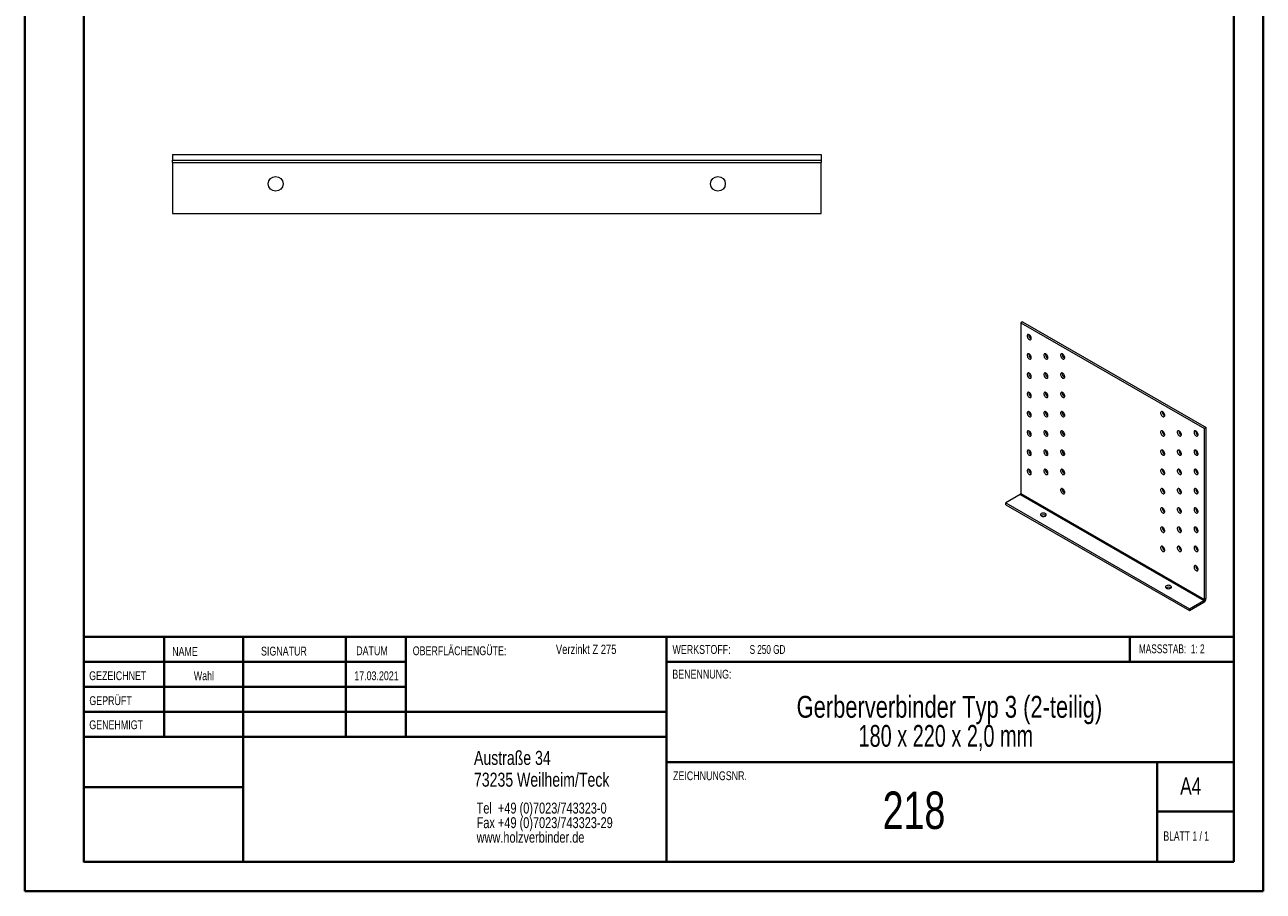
# Model space of a CAD drawing. Header units: millimetres. Extents: x 0 to 210, y 0 to 297.
# Tile 1 of 2: x 0 to 210, y 0 to 147. Entities that reach past the tile are written whole.
import ezdxf

# ---------------------------------------------------------------- set-up
doc = ezdxf.new("R2010")
doc.units = ezdxf.units.MM
doc.styles.add('SLDTEXTSTYLE0', font='TXT', dxfattribs={"width": 0.75})
doc.styles.add('SLDTEXTSTYLE1', font='TXT', dxfattribs={"width": 0.681818})
doc.styles.add('SLDTEXTSTYLE2', font='TXT', dxfattribs={"width": 0.7})
doc.styles.add('SLDTEXTSTYLE3', font='TXT', dxfattribs={"width": 0.6875})
doc.styles.add('SLDTEXTSTYLE4', font='TXT', dxfattribs={"width": 0.680556})

# ---------------------------------------------------------------- blocks, each defined once
blk = doc.blocks.new('SW_NOTE_0')
at = {"color": 0, "linetype": 'Continuous', "lineweight": 0, "char_height": 1.8521, "attachment_point": 1, "style": 'SLDTEXTSTYLE0'}
for s, insert in [('Tel  +49 (0)7023/743323-0', (0, 2.39)), ('Fax +49 (0)7023/743323-29', (0, -0.08)), ('www.holzverbinder.de', (0, -2.55))]:
    blk.add_mtext(s, dxfattribs=dict(at, insert=insert))
blk = doc.blocks.new('SW_NOTE_1')
at = {"color": 0, "linetype": 'Continuous', "lineweight": 0, "char_height": 3.7042, "attachment_point": 2}
for s, insert, style in [('Gerberverbinder Typ 3 (2-teilig)', (36.75, 4.77), 'SLDTEXTSTYLE0'), ('180 x 220 x 2,0 mm', (36.14, -0.16), 'SLDTEXTSTYLE4')]:
    blk.add_mtext(s, dxfattribs=dict(at, insert=insert, style=style))

msp = doc.modelspace()

# ---------------------------------------------------------------- linework, layer by layer
at = {"color": 7, "linetype": 'Continuous', "lineweight": 40}
for p, q in [((0.08, 0.21), (0.08, 297.21)), ((210.08, 0.21), (210.08, 297.21)), ((10.08, 5.21), (10.08, 292.21)), ((205.08, 5.21), (205.08, 292.21)), ((10.11, 60.37), (10.11, 5.12)), ((205.08, 43.37), (10.11, 43.37)), ((23.71, 43.37), (23.71, 26.37)), ((37.1, 43.37), (37.1, 5.12)), ((54.51, 43.37), (54.51, 26.37)), ((64.71, 26.37), (64.71, 43.37)), ((108.91, 43.37), (108.91, 5.12)), ((187.47, 39.12), (187.47, 43.37)), ((64.71, 39.1), (10.11, 39.1)), ((205.08, 39.12), (108.91, 39.12)), ((64.71, 34.87), (10.11, 34.87)), ((108.91, 30.62), (10.11, 30.62)), ((108.91, 26.37), (10.11, 26.37)), ((108.91, 22.12), (205.08, 22.12)), ((192.08, 5.21), (192.08, 22.21)), ((37.1, 17.87), (10.11, 17.87)), ((10.11, 13.71), (10.08, 13.71)), ((205.08, 13.71), (192.08, 13.71)), ((10.11, 9.46), (10.08, 9.46)), ((10.08, 5.21), (205.08, 5.21)), ((205.08, 5.21), (180.99, 5.21)), ((0.08, 0.21), (210.08, 0.21))]:
    msp.add_line(p, q, dxfattribs=at)
at = {"color": 7, "linetype": 'Continuous', "lineweight": 15}
for p, q in [((25.12, 125.16), (135.12, 125.16)), ((25.12, 125.16), (25.12, 124.16)), ((25.12, 124.16), (135.12, 124.16)), ((25.12, 123.79), (25.12, 124.16)), ((135.12, 125.16), (135.12, 124.16)), ((135.12, 124.16), (135.12, 123.79)), ((25.12, 123.79), (135.12, 123.79)), ((25.12, 123.79), (25.12, 115.16)), ((135.12, 115.16), (135.12, 123.79)), ((25.12, 115.16), (135.12, 115.16)), ((169.27, 96.79), (168.99, 96.62)), ((168.99, 96.62), (168.99, 67.68)), ((168.99, 96.62), (200.1, 78.66)), ((169.27, 96.79), (200.38, 78.83)), ((170.68, 93.93), (170.75, 93.9)), ((170.68, 90.66), (170.75, 90.63)), ((173.51, 90.66), (173.58, 90.63)), ((176.34, 90.66), (176.41, 90.63)), ((170.68, 87.4), (170.75, 87.37)), ((173.51, 87.4), (173.58, 87.37)), ((176.34, 87.4), (176.41, 87.37)), ((170.68, 84.13), (170.75, 84.1)), ((173.51, 84.13), (173.58, 84.1)), ((176.34, 84.13), (176.41, 84.1)), ((170.68, 80.86), (170.75, 80.83)), ((173.51, 80.87), (173.58, 80.83)), ((176.34, 80.87), (176.41, 80.84)), ((193.31, 80.87), (193.38, 80.84)), ((200.38, 78.83), (200.1, 78.66)), ((200.1, 49.71), (200.1, 78.66)), ((200.38, 49.88), (200.38, 78.83)), ((170.68, 77.6), (170.75, 77.57)), ((173.51, 77.6), (173.58, 77.57)), ((176.34, 77.6), (176.41, 77.57)), ((193.31, 77.6), (193.38, 77.57)), ((196.14, 77.6), (196.2, 77.57)), ((198.97, 77.6), (199.03, 77.57)), ((170.68, 74.33), (170.75, 74.3)), ((173.51, 74.33), (173.58, 74.3)), ((176.34, 74.33), (176.41, 74.3)), ((193.31, 74.33), (193.38, 74.3)), ((196.14, 74.34), (196.2, 74.3)), ((198.97, 74.34), (199.03, 74.3)), ((170.68, 71.07), (170.75, 71.04)), ((173.51, 71.07), (173.58, 71.04)), ((176.34, 71.07), (176.41, 71.04)), ((193.31, 71.07), (193.38, 71.04)), ((196.14, 71.07), (196.2, 71.04)), ((198.97, 71.07), (199.03, 71.04)), ((168.88, 67.49), (166.44, 66.09)), ((168.88, 67.49), (200, 49.53)), ((168.99, 67.68), (200.1, 49.71)), ((176.34, 67.8), (176.41, 67.77)), ((193.31, 67.8), (193.38, 67.77)), ((196.14, 67.8), (196.2, 67.77)), ((198.97, 67.8), (199.03, 67.77)), ((166.44, 65.76), (166.44, 66.09)), ((166.44, 66.09), (197.55, 48.12)), ((166.44, 65.76), (197.55, 47.8)), ((193.31, 64.54), (193.38, 64.51)), ((196.14, 64.54), (196.2, 64.51)), ((198.97, 64.54), (199.03, 64.51)), ((193.31, 61.27), (193.38, 61.24)), ((196.14, 61.27), (196.2, 61.24)), ((198.97, 61.27), (199.03, 61.24)), ((193.31, 58), (193.38, 57.97)), ((196.14, 58), (196.2, 57.97)), ((198.97, 58), (199.03, 57.97)), ((198.97, 54.74), (199.03, 54.71)), ((197.55, 48.12), (200, 49.53)), ((197.55, 47.8), (200, 49.21)), ((200, 49.21), (200, 49.53)), ((200.38, 49.88), (200.1, 49.71)), ((197.55, 47.8), (197.55, 48.12))]:
    msp.add_line(p, q, dxfattribs=at)
at = {"color": 7, "linetype": 'Continuous', "lineweight": 0}
for p, q in [((64.71, 39.12), (10.11, 39.12)), ((23.71, 5.21), (23.71, 5.12)), ((54.51, 5.21), (54.51, 5.12))]:
    msp.add_line(p, q, dxfattribs=at)
at = {"color": 7, "linetype": 'Continuous', "lineweight": 15, "flags": 128}
for points in [[(170.4, 93.77), (170.5, 93.73), (170.59, 93.72), (170.67, 93.75), (170.72, 93.82), (170.75, 93.91), (170.75, 94.03), (170.72, 94.16), (170.67, 94.29), (170.59, 94.41), (170.5, 94.51), (170.4, 94.58), (170.3, 94.62), (170.21, 94.63), (170.13, 94.6), (170.08, 94.53), (170.05, 94.43), (170.05, 94.32), (170.08, 94.19), (170.13, 94.06), (170.21, 93.94), (170.3, 93.84), (170.4, 93.77)], [(170.4, 90.5), (170.5, 90.46), (170.59, 90.45), (170.67, 90.49), (170.72, 90.55), (170.75, 90.65), (170.75, 90.76), (170.72, 90.89), (170.67, 91.02), (170.59, 91.14), (170.5, 91.24), (170.4, 91.32), (170.3, 91.36), (170.21, 91.36), (170.13, 91.33), (170.08, 91.26), (170.05, 91.17), (170.05, 91.05), (170.08, 90.92), (170.13, 90.8), (170.21, 90.68), (170.3, 90.57), (170.4, 90.5)], [(173.23, 90.5), (173.33, 90.46), (173.42, 90.45), (173.5, 90.49), (173.55, 90.55), (173.58, 90.65), (173.58, 90.76), (173.55, 90.89), (173.5, 91.02), (173.42, 91.14), (173.33, 91.24), (173.23, 91.32), (173.13, 91.36), (173.04, 91.36), (172.96, 91.33), (172.91, 91.26), (172.88, 91.17), (172.88, 91.05), (172.91, 90.92), (172.96, 90.8), (173.04, 90.68), (173.13, 90.57), (173.23, 90.5)], [(176.06, 90.5), (176.16, 90.46), (176.25, 90.46), (176.33, 90.49), (176.38, 90.55), (176.41, 90.65), (176.41, 90.77), (176.38, 90.89), (176.33, 91.02), (176.25, 91.14), (176.16, 91.24), (176.06, 91.32), (175.96, 91.36), (175.87, 91.36), (175.79, 91.33), (175.74, 91.26), (175.71, 91.17), (175.71, 91.05), (175.74, 90.93), (175.79, 90.8), (175.87, 90.68), (175.96, 90.57), (176.06, 90.5)], [(170.4, 87.23), (170.5, 87.19), (170.59, 87.19), (170.67, 87.22), (170.72, 87.29), (170.75, 87.38), (170.75, 87.5), (170.72, 87.63), (170.67, 87.76), (170.59, 87.88), (170.5, 87.98), (170.4, 88.05), (170.3, 88.09), (170.21, 88.1), (170.13, 88.06), (170.08, 88), (170.05, 87.9), (170.05, 87.79), (170.08, 87.66), (170.13, 87.53), (170.21, 87.41), (170.3, 87.31), (170.4, 87.23)], [(173.23, 87.23), (173.33, 87.19), (173.42, 87.19), (173.5, 87.22), (173.55, 87.29), (173.58, 87.38), (173.58, 87.5), (173.55, 87.63), (173.5, 87.76), (173.42, 87.88), (173.33, 87.98), (173.23, 88.05), (173.13, 88.09), (173.04, 88.1), (172.96, 88.06), (172.91, 88), (172.88, 87.9), (172.88, 87.79), (172.91, 87.66), (172.96, 87.53), (173.04, 87.41), (173.13, 87.31), (173.23, 87.23)], [(176.06, 87.23), (176.16, 87.19), (176.25, 87.19), (176.33, 87.22), (176.38, 87.29), (176.41, 87.38), (176.41, 87.5), (176.38, 87.63), (176.33, 87.76), (176.25, 87.88), (176.16, 87.98), (176.06, 88.05), (175.96, 88.09), (175.87, 88.1), (175.79, 88.06), (175.74, 88), (175.71, 87.9), (175.71, 87.79), (175.74, 87.66), (175.79, 87.53), (175.87, 87.41), (175.96, 87.31), (176.06, 87.23)], [(170.4, 83.97), (170.5, 83.93), (170.59, 83.92), (170.67, 83.95), (170.72, 84.02), (170.75, 84.12), (170.75, 84.23), (170.72, 84.36), (170.67, 84.49), (170.59, 84.61), (170.5, 84.71), (170.4, 84.78), (170.3, 84.83), (170.21, 84.83), (170.13, 84.8), (170.08, 84.73), (170.05, 84.64), (170.05, 84.52), (170.08, 84.39), (170.13, 84.26), (170.21, 84.14), (170.3, 84.04), (170.4, 83.97)], [(173.23, 83.97), (173.33, 83.93), (173.42, 83.92), (173.5, 83.95), (173.55, 84.02), (173.58, 84.12), (173.58, 84.23), (173.55, 84.36), (173.5, 84.49), (173.42, 84.61), (173.33, 84.71), (173.23, 84.78), (173.13, 84.83), (173.04, 84.83), (172.96, 84.8), (172.91, 84.73), (172.88, 84.64), (172.88, 84.52), (172.91, 84.39), (172.96, 84.26), (173.04, 84.14), (173.13, 84.04), (173.23, 83.97)], [(176.06, 83.97), (176.16, 83.93), (176.25, 83.92), (176.33, 83.96), (176.38, 84.02), (176.41, 84.12), (176.41, 84.23), (176.38, 84.36), (176.33, 84.49), (176.25, 84.61), (176.16, 84.71), (176.06, 84.78), (175.96, 84.83), (175.87, 84.83), (175.79, 84.8), (175.74, 84.73), (175.71, 84.64), (175.71, 84.52), (175.74, 84.39), (175.79, 84.26), (175.87, 84.14), (175.96, 84.04), (176.06, 83.97)], [(170.4, 80.7), (170.5, 80.66), (170.59, 80.66), (170.67, 80.69), (170.72, 80.75), (170.75, 80.85), (170.75, 80.97), (170.72, 81.09), (170.67, 81.22), (170.59, 81.34), (170.5, 81.44), (170.4, 81.52), (170.3, 81.56), (170.21, 81.56), (170.13, 81.53), (170.08, 81.47), (170.05, 81.37), (170.05, 81.25), (170.08, 81.13), (170.13, 81), (170.21, 80.88), (170.3, 80.78), (170.4, 80.7)], [(173.23, 80.7), (173.33, 80.66), (173.42, 80.66), (173.5, 80.69), (173.55, 80.75), (173.58, 80.85), (173.58, 80.97), (173.55, 81.09), (173.5, 81.22), (173.42, 81.34), (173.33, 81.44), (173.23, 81.52), (173.13, 81.56), (173.04, 81.56), (172.96, 81.53), (172.91, 81.47), (172.88, 81.37), (172.88, 81.25), (172.91, 81.13), (172.96, 81), (173.04, 80.88), (173.13, 80.78), (173.23, 80.7)], [(176.06, 80.7), (176.16, 80.66), (176.25, 80.66), (176.33, 80.69), (176.38, 80.76), (176.41, 80.85), (176.41, 80.97), (176.38, 81.09), (176.33, 81.22), (176.25, 81.34), (176.16, 81.44), (176.06, 81.52), (175.96, 81.56), (175.87, 81.56), (175.79, 81.53), (175.74, 81.47), (175.71, 81.37), (175.71, 81.25), (175.74, 81.13), (175.79, 81), (175.87, 80.88), (175.96, 80.78), (176.06, 80.7)], [(193.03, 80.7), (193.13, 80.66), (193.22, 80.66), (193.3, 80.69), (193.35, 80.76), (193.38, 80.85), (193.38, 80.97), (193.35, 81.1), (193.3, 81.23), (193.22, 81.35), (193.13, 81.45), (193.03, 81.52), (192.93, 81.56), (192.84, 81.57), (192.76, 81.53), (192.71, 81.47), (192.68, 81.37), (192.68, 81.26), (192.71, 81.13), (192.76, 81), (192.84, 80.88), (192.93, 80.78), (193.03, 80.7)], [(170.4, 77.44), (170.5, 77.39), (170.59, 77.39), (170.67, 77.42), (170.72, 77.49), (170.75, 77.58), (170.75, 77.7), (170.72, 77.83), (170.67, 77.96), (170.59, 78.08), (170.5, 78.18), (170.4, 78.25), (170.3, 78.29), (170.21, 78.3), (170.13, 78.27), (170.08, 78.2), (170.05, 78.1), (170.05, 77.99), (170.08, 77.86), (170.13, 77.73), (170.21, 77.61), (170.3, 77.51), (170.4, 77.44)], [(173.23, 77.44), (173.33, 77.39), (173.42, 77.39), (173.5, 77.42), (173.55, 77.49), (173.58, 77.58), (173.58, 77.7), (173.55, 77.83), (173.5, 77.96), (173.42, 78.08), (173.33, 78.18), (173.23, 78.25), (173.13, 78.29), (173.04, 78.3), (172.96, 78.27), (172.91, 78.2), (172.88, 78.1), (172.88, 77.99), (172.91, 77.86), (172.96, 77.73), (173.04, 77.61), (173.13, 77.51), (173.23, 77.44)], [(176.06, 77.44), (176.16, 77.4), (176.25, 77.39), (176.33, 77.42), (176.38, 77.49), (176.41, 77.58), (176.41, 77.7), (176.38, 77.83), (176.33, 77.96), (176.25, 78.08), (176.16, 78.18), (176.06, 78.25), (175.96, 78.29), (175.87, 78.3), (175.79, 78.27), (175.74, 78.2), (175.71, 78.1), (175.71, 77.99), (175.74, 77.86), (175.79, 77.73), (175.87, 77.61), (175.96, 77.51), (176.06, 77.44)], [(193.03, 77.44), (193.13, 77.4), (193.22, 77.39), (193.3, 77.42), (193.35, 77.49), (193.38, 77.59), (193.38, 77.7), (193.35, 77.83), (193.3, 77.96), (193.22, 78.08), (193.13, 78.18), (193.03, 78.25), (192.93, 78.3), (192.84, 78.3), (192.76, 78.27), (192.71, 78.2), (192.68, 78.11), (192.68, 77.99), (192.71, 77.86), (192.76, 77.73), (192.84, 77.61), (192.93, 77.51), (193.03, 77.44)], [(195.86, 77.44), (195.96, 77.4), (196.05, 77.39), (196.12, 77.42), (196.18, 77.49), (196.21, 77.59), (196.21, 77.7), (196.18, 77.83), (196.12, 77.96), (196.05, 78.08), (195.96, 78.18), (195.86, 78.25), (195.76, 78.3), (195.67, 78.3), (195.59, 78.27), (195.54, 78.2), (195.51, 78.11), (195.51, 77.99), (195.54, 77.86), (195.59, 77.73), (195.67, 77.61), (195.76, 77.51), (195.86, 77.44)], [(198.69, 77.44), (198.78, 77.4), (198.88, 77.39), (198.95, 77.42), (199.01, 77.49), (199.04, 77.59), (199.04, 77.7), (199.01, 77.83), (198.95, 77.96), (198.88, 78.08), (198.78, 78.18), (198.69, 78.25), (198.59, 78.3), (198.49, 78.3), (198.42, 78.27), (198.36, 78.2), (198.34, 78.11), (198.34, 77.99), (198.36, 77.86), (198.42, 77.73), (198.49, 77.61), (198.59, 77.51), (198.69, 77.44)], [(170.4, 74.17), (170.5, 74.13), (170.59, 74.12), (170.67, 74.16), (170.72, 74.22), (170.75, 74.32), (170.75, 74.43), (170.72, 74.56), (170.67, 74.69), (170.59, 74.81), (170.5, 74.91), (170.4, 74.99), (170.3, 75.03), (170.21, 75.03), (170.13, 75), (170.08, 74.93), (170.05, 74.84), (170.05, 74.72), (170.08, 74.59), (170.13, 74.46), (170.21, 74.34), (170.3, 74.24), (170.4, 74.17)], [(173.23, 74.17), (173.33, 74.13), (173.42, 74.12), (173.5, 74.16), (173.55, 74.22), (173.58, 74.32), (173.58, 74.43), (173.55, 74.56), (173.5, 74.69), (173.42, 74.81), (173.33, 74.91), (173.23, 74.99), (173.13, 75.03), (173.04, 75.03), (172.96, 75), (172.91, 74.93), (172.88, 74.84), (172.88, 74.72), (172.91, 74.59), (172.96, 74.46), (173.04, 74.34), (173.13, 74.24), (173.23, 74.17)], [(176.06, 74.17), (176.16, 74.13), (176.25, 74.12), (176.33, 74.16), (176.38, 74.22), (176.41, 74.32), (176.41, 74.43), (176.38, 74.56), (176.33, 74.69), (176.25, 74.81), (176.16, 74.91), (176.06, 74.99), (175.96, 75.03), (175.87, 75.03), (175.79, 75), (175.74, 74.93), (175.71, 74.84), (175.71, 74.72), (175.74, 74.59), (175.79, 74.47), (175.87, 74.35), (175.96, 74.24), (176.06, 74.17)], [(193.03, 74.17), (193.13, 74.13), (193.22, 74.13), (193.3, 74.16), (193.35, 74.22), (193.38, 74.32), (193.38, 74.44), (193.35, 74.56), (193.3, 74.69), (193.22, 74.81), (193.13, 74.91), (193.03, 74.99), (192.93, 75.03), (192.84, 75.03), (192.76, 75), (192.71, 74.94), (192.68, 74.84), (192.68, 74.72), (192.71, 74.6), (192.76, 74.47), (192.84, 74.35), (192.93, 74.25), (193.03, 74.17)], [(195.86, 74.17), (195.96, 74.13), (196.05, 74.13), (196.12, 74.16), (196.18, 74.22), (196.21, 74.32), (196.21, 74.44), (196.18, 74.56), (196.12, 74.69), (196.05, 74.81), (195.96, 74.91), (195.86, 74.99), (195.76, 75.03), (195.67, 75.03), (195.59, 75), (195.54, 74.94), (195.51, 74.84), (195.51, 74.72), (195.54, 74.6), (195.59, 74.47), (195.67, 74.35), (195.76, 74.25), (195.86, 74.17)], [(198.69, 74.17), (198.78, 74.13), (198.88, 74.13), (198.95, 74.16), (199.01, 74.23), (199.04, 74.32), (199.04, 74.44), (199.01, 74.56), (198.95, 74.69), (198.88, 74.81), (198.78, 74.91), (198.69, 74.99), (198.59, 75.03), (198.49, 75.03), (198.42, 75), (198.36, 74.94), (198.34, 74.84), (198.34, 74.72), (198.36, 74.6), (198.42, 74.47), (198.49, 74.35), (198.59, 74.25), (198.69, 74.17)], [(170.4, 70.9), (170.5, 70.86), (170.59, 70.86), (170.67, 70.89), (170.72, 70.96), (170.75, 71.05), (170.75, 71.17), (170.72, 71.3), (170.67, 71.42), (170.59, 71.54), (170.5, 71.65), (170.4, 71.72), (170.3, 71.76), (170.21, 71.77), (170.13, 71.73), (170.08, 71.67), (170.05, 71.57), (170.05, 71.46), (170.08, 71.33), (170.13, 71.2), (170.21, 71.08), (170.3, 70.98), (170.4, 70.9)], [(173.23, 70.9), (173.33, 70.86), (173.42, 70.86), (173.5, 70.89), (173.55, 70.96), (173.58, 71.05), (173.58, 71.17), (173.55, 71.3), (173.5, 71.42), (173.42, 71.54), (173.33, 71.65), (173.23, 71.72), (173.13, 71.76), (173.04, 71.77), (172.96, 71.73), (172.91, 71.67), (172.88, 71.57), (172.88, 71.46), (172.91, 71.33), (172.96, 71.2), (173.04, 71.08), (173.13, 70.98), (173.23, 70.9)], [(176.06, 70.9), (176.16, 70.86), (176.25, 70.86), (176.33, 70.89), (176.38, 70.96), (176.41, 71.05), (176.41, 71.17), (176.38, 71.3), (176.33, 71.43), (176.25, 71.55), (176.16, 71.65), (176.06, 71.72), (175.96, 71.76), (175.87, 71.77), (175.79, 71.73), (175.74, 71.67), (175.71, 71.57), (175.71, 71.46), (175.74, 71.33), (175.79, 71.2), (175.87, 71.08), (175.96, 70.98), (176.06, 70.9)], [(193.03, 70.91), (193.13, 70.86), (193.22, 70.86), (193.3, 70.89), (193.35, 70.96), (193.38, 71.05), (193.38, 71.17), (193.35, 71.3), (193.3, 71.43), (193.22, 71.55), (193.13, 71.65), (193.03, 71.72), (192.93, 71.76), (192.84, 71.77), (192.76, 71.74), (192.71, 71.67), (192.68, 71.57), (192.68, 71.46), (192.71, 71.33), (192.76, 71.2), (192.84, 71.08), (192.93, 70.98), (193.03, 70.91)], [(195.86, 70.91), (195.96, 70.86), (196.05, 70.86), (196.12, 70.89), (196.18, 70.96), (196.21, 71.05), (196.21, 71.17), (196.18, 71.3), (196.12, 71.43), (196.05, 71.55), (195.96, 71.65), (195.86, 71.72), (195.76, 71.76), (195.67, 71.77), (195.59, 71.74), (195.54, 71.67), (195.51, 71.57), (195.51, 71.46), (195.54, 71.33), (195.59, 71.2), (195.67, 71.08), (195.76, 70.98), (195.86, 70.91)], [(198.69, 70.91), (198.78, 70.86), (198.88, 70.86), (198.95, 70.89), (199.01, 70.96), (199.04, 71.05), (199.04, 71.17), (199.01, 71.3), (198.95, 71.43), (198.88, 71.55), (198.78, 71.65), (198.69, 71.72), (198.59, 71.76), (198.49, 71.77), (198.42, 71.74), (198.36, 71.67), (198.34, 71.57), (198.34, 71.46), (198.36, 71.33), (198.42, 71.2), (198.49, 71.08), (198.59, 70.98), (198.69, 70.91)], [(176.06, 67.64), (176.16, 67.6), (176.25, 67.59), (176.33, 67.62), (176.38, 67.69), (176.41, 67.79), (176.41, 67.9), (176.38, 68.03), (176.33, 68.16), (176.25, 68.28), (176.16, 68.38), (176.06, 68.45), (175.96, 68.5), (175.87, 68.5), (175.79, 68.47), (175.74, 68.4), (175.71, 68.31), (175.71, 68.19), (175.74, 68.06), (175.79, 67.93), (175.87, 67.81), (175.96, 67.71), (176.06, 67.64)], [(193.03, 67.64), (193.13, 67.6), (193.22, 67.59), (193.3, 67.63), (193.35, 67.69), (193.38, 67.79), (193.38, 67.9), (193.35, 68.03), (193.3, 68.16), (193.22, 68.28), (193.13, 68.38), (193.03, 68.46), (192.93, 68.5), (192.84, 68.5), (192.76, 68.47), (192.71, 68.4), (192.68, 68.31), (192.68, 68.19), (192.71, 68.06), (192.76, 67.93), (192.84, 67.81), (192.93, 67.71), (193.03, 67.64)], [(195.86, 67.64), (195.96, 67.6), (196.05, 67.59), (196.12, 67.63), (196.18, 67.69), (196.21, 67.79), (196.21, 67.9), (196.18, 68.03), (196.12, 68.16), (196.05, 68.28), (195.96, 68.38), (195.86, 68.46), (195.76, 68.5), (195.67, 68.5), (195.59, 68.47), (195.54, 68.4), (195.51, 68.31), (195.51, 68.19), (195.54, 68.06), (195.59, 67.93), (195.67, 67.81), (195.76, 67.71), (195.86, 67.64)], [(198.69, 67.64), (198.78, 67.6), (198.88, 67.59), (198.95, 67.63), (199.01, 67.69), (199.04, 67.79), (199.04, 67.9), (199.01, 68.03), (198.95, 68.16), (198.88, 68.28), (198.78, 68.38), (198.69, 68.46), (198.59, 68.5), (198.49, 68.5), (198.42, 68.47), (198.36, 68.4), (198.34, 68.31), (198.34, 68.19), (198.36, 68.06), (198.42, 67.93), (198.49, 67.81), (198.59, 67.71), (198.69, 67.64)], [(193.03, 64.37), (193.13, 64.33), (193.22, 64.33), (193.3, 64.36), (193.35, 64.43), (193.38, 64.52), (193.38, 64.64), (193.35, 64.77), (193.3, 64.89), (193.22, 65.01), (193.13, 65.12), (193.03, 65.19), (192.93, 65.23), (192.84, 65.24), (192.76, 65.2), (192.71, 65.14), (192.68, 65.04), (192.68, 64.93), (192.71, 64.8), (192.76, 64.67), (192.84, 64.55), (192.93, 64.45), (193.03, 64.37)], [(195.86, 64.37), (195.96, 64.33), (196.05, 64.33), (196.12, 64.36), (196.18, 64.43), (196.21, 64.52), (196.21, 64.64), (196.18, 64.77), (196.12, 64.89), (196.05, 65.01), (195.96, 65.12), (195.86, 65.19), (195.76, 65.23), (195.67, 65.24), (195.59, 65.2), (195.54, 65.14), (195.51, 65.04), (195.51, 64.93), (195.54, 64.8), (195.59, 64.67), (195.67, 64.55), (195.76, 64.45), (195.86, 64.37)], [(198.69, 64.37), (198.78, 64.33), (198.88, 64.33), (198.95, 64.36), (199.01, 64.43), (199.04, 64.52), (199.04, 64.64), (199.01, 64.77), (198.95, 64.89), (198.88, 65.01), (198.78, 65.12), (198.69, 65.19), (198.59, 65.23), (198.49, 65.24), (198.42, 65.2), (198.36, 65.14), (198.34, 65.04), (198.34, 64.93), (198.36, 64.8), (198.42, 64.67), (198.49, 64.55), (198.59, 64.45), (198.69, 64.37)], [(172.45, 64.25), (172.37, 64.18), (172.32, 64.11), (172.31, 64.02), (172.34, 63.94), (172.4, 63.87), (172.51, 63.81), (172.63, 63.77), (172.77, 63.76), (172.91, 63.76), (173.04, 63.79), (173.16, 63.84), (173.24, 63.91), (173.29, 63.98), (173.3, 64.07), (173.27, 64.15), (173.21, 64.22), (173.1, 64.28), (172.98, 64.31), (172.84, 64.33), (172.7, 64.33), (172.57, 64.3), (172.45, 64.25)], [(193.03, 61.11), (193.13, 61.07), (193.22, 61.06), (193.3, 61.09), (193.35, 61.16), (193.38, 61.25), (193.38, 61.37), (193.35, 61.5), (193.3, 61.63), (193.22, 61.75), (193.13, 61.85), (193.03, 61.92), (192.93, 61.96), (192.84, 61.97), (192.76, 61.94), (192.71, 61.87), (192.68, 61.78), (192.68, 61.66), (192.71, 61.53), (192.76, 61.4), (192.84, 61.28), (192.93, 61.18), (193.03, 61.11)], [(195.86, 61.11), (195.96, 61.07), (196.05, 61.06), (196.12, 61.09), (196.18, 61.16), (196.21, 61.26), (196.21, 61.37), (196.18, 61.5), (196.12, 61.63), (196.05, 61.75), (195.96, 61.85), (195.86, 61.92), (195.76, 61.96), (195.67, 61.97), (195.59, 61.94), (195.54, 61.87), (195.51, 61.78), (195.51, 61.66), (195.54, 61.53), (195.59, 61.4), (195.67, 61.28), (195.76, 61.18), (195.86, 61.11)], [(198.69, 61.11), (198.78, 61.07), (198.88, 61.06), (198.95, 61.09), (199.01, 61.16), (199.04, 61.26), (199.04, 61.37), (199.01, 61.5), (198.95, 61.63), (198.88, 61.75), (198.78, 61.85), (198.69, 61.92), (198.59, 61.96), (198.49, 61.97), (198.42, 61.94), (198.36, 61.87), (198.34, 61.78), (198.34, 61.66), (198.36, 61.53), (198.42, 61.4), (198.49, 61.28), (198.59, 61.18), (198.69, 61.11)], [(193.03, 57.84), (193.13, 57.8), (193.22, 57.8), (193.3, 57.83), (193.35, 57.89), (193.38, 57.99), (193.38, 58.11), (193.35, 58.23), (193.3, 58.36), (193.22, 58.48), (193.13, 58.58), (193.03, 58.66), (192.93, 58.7), (192.84, 58.7), (192.76, 58.67), (192.71, 58.6), (192.68, 58.51), (192.68, 58.39), (192.71, 58.27), (192.76, 58.14), (192.84, 58.02), (192.93, 57.91), (193.03, 57.84)], [(195.86, 57.84), (195.96, 57.8), (196.05, 57.8), (196.12, 57.83), (196.18, 57.89), (196.21, 57.99), (196.21, 58.11), (196.18, 58.23), (196.12, 58.36), (196.05, 58.48), (195.96, 58.58), (195.86, 58.66), (195.76, 58.7), (195.67, 58.7), (195.59, 58.67), (195.54, 58.6), (195.51, 58.51), (195.51, 58.39), (195.54, 58.27), (195.59, 58.14), (195.67, 58.02), (195.76, 57.91), (195.86, 57.84)], [(198.69, 57.84), (198.78, 57.8), (198.88, 57.8), (198.95, 57.83), (199.01, 57.89), (199.04, 57.99), (199.04, 58.11), (199.01, 58.23), (198.95, 58.36), (198.88, 58.48), (198.78, 58.58), (198.69, 58.66), (198.59, 58.7), (198.49, 58.7), (198.42, 58.67), (198.36, 58.6), (198.34, 58.51), (198.34, 58.39), (198.36, 58.27), (198.42, 58.14), (198.49, 58.02), (198.59, 57.92), (198.69, 57.84)], [(198.69, 54.58), (198.78, 54.53), (198.88, 54.53), (198.95, 54.56), (199.01, 54.63), (199.04, 54.72), (199.04, 54.84), (199.01, 54.97), (198.95, 55.1), (198.88, 55.22), (198.78, 55.32), (198.69, 55.39), (198.59, 55.43), (198.49, 55.44), (198.42, 55.4), (198.36, 55.34), (198.34, 55.24), (198.34, 55.13), (198.36, 55), (198.42, 54.87), (198.49, 54.75), (198.59, 54.65), (198.69, 54.58)], [(193.66, 52), (193.58, 51.94), (193.53, 51.86), (193.52, 51.78), (193.55, 51.7), (193.62, 51.63), (193.72, 51.57), (193.84, 51.53), (193.98, 51.51), (194.12, 51.52), (194.26, 51.55), (194.37, 51.59), (194.46, 51.66), (194.51, 51.74), (194.52, 51.82), (194.49, 51.9), (194.42, 51.97), (194.32, 52.03), (194.19, 52.07), (194.05, 52.09), (193.91, 52.08), (193.78, 52.05), (193.66, 52)]]:
    msp.add_lwpolyline(points, dxfattribs=at)
at = {"color": 7, "linetype": 'Continuous', "lineweight": 15}
for centre in [(42.62, 120.16), (117.62, 120.16)]:
    msp.add_circle(centre, 1.25, dxfattribs=at)
for centre, radius, start, end in [((171.06, 94.55), 0.731, 175.2838, 238.6087), ((171.06, 91.29), 0.731, 175.2838, 238.6087), ((173.89, 91.29), 0.731, 175.2838, 238.6087), ((176.72, 91.29), 0.731, 175.2838, 238.6087), ((171.06, 88.02), 0.731, 175.2838, 238.6087), ((173.89, 88.02), 0.731, 175.2838, 238.6087), ((176.72, 88.02), 0.731, 175.2838, 238.6087), ((171.06, 84.75), 0.731, 175.2838, 238.6087), ((173.89, 84.76), 0.731, 175.2838, 238.6087), ((176.72, 84.76), 0.731, 175.2838, 238.6087), ((171.06, 81.49), 0.731, 175.2838, 238.6087), ((173.89, 81.49), 0.731, 175.2838, 238.6087), ((176.72, 81.49), 0.731, 175.2838, 238.6087), ((193.69, 81.49), 0.731, 175.2838, 238.6087), ((171.06, 78.22), 0.731, 175.2838, 238.6087), ((173.89, 78.22), 0.731, 175.2838, 238.6087), ((176.72, 78.22), 0.731, 175.2838, 238.6087), ((193.69, 78.22), 0.731, 175.2838, 238.6087), ((196.52, 78.22), 0.731, 175.2838, 238.6087), ((199.35, 78.23), 0.731, 175.2838, 238.6087), ((171.06, 74.96), 0.731, 175.2838, 238.6087), ((173.89, 74.96), 0.731, 175.2838, 238.6087), ((176.72, 74.96), 0.731, 175.2838, 238.6087), ((193.69, 74.96), 0.731, 175.2838, 238.6087), ((196.52, 74.96), 0.731, 175.2838, 238.6087), ((199.35, 74.96), 0.731, 175.2838, 238.6087), ((171.06, 71.69), 0.731, 175.2838, 238.6087), ((173.89, 71.69), 0.731, 175.2838, 238.6087), ((176.72, 71.69), 0.731, 175.2838, 238.6087), ((193.69, 71.69), 0.731, 175.2838, 238.6087), ((196.52, 71.69), 0.731, 175.2838, 238.6087), ((199.35, 71.69), 0.731, 175.2838, 238.6087), ((168.76, 67.69), 0.226, 302.6055, 357.3945), ((176.72, 68.42), 0.731, 175.2838, 238.6087), ((193.69, 68.43), 0.731, 175.2838, 238.6087), ((196.52, 68.43), 0.731, 175.2838, 238.6087), ((199.35, 68.43), 0.731, 175.2838, 238.6087), ((193.69, 65.16), 0.731, 175.2838, 238.6087), ((196.52, 65.16), 0.731, 175.2838, 238.6087), ((199.35, 65.16), 0.731, 175.2838, 238.6087), ((172.81, 63.3), 0.715, 54.7884, 125.2116), ((193.69, 61.89), 0.731, 175.2838, 238.6087), ((196.52, 61.89), 0.731, 175.2838, 238.6087), ((199.35, 61.89), 0.731, 175.2838, 238.6087), ((193.69, 58.63), 0.731, 175.2838, 238.6087), ((196.52, 58.63), 0.731, 175.2838, 238.6087), ((199.35, 58.63), 0.731, 175.2838, 238.6087), ((199.35, 55.36), 0.731, 175.2838, 238.6087), ((194.02, 51.05), 0.715, 54.7884, 125.2116), ((199.54, 49.92), 0.841, 302.6055, 357.3945), ((199.87, 49.72), 0.226, 302.6055, 357.3945)]:
    msp.add_arc(centre, radius, start, end, dxfattribs=at)

# ---------------------------------------------------------------- block references
at = {"color": 7, "linetype": 'Continuous', "lineweight": 0}
for name, p in [('SW_NOTE_1', (120.12, 28.57)), ('SW_NOTE_0', (76.7, 12.85))]:
    msp.add_blockref(name, p, dxfattribs=at)

# ---------------------------------------------------------------- texts
for s, insert, char_height, attachment_point, style in [('OBERFLÄCHENGÜTE:', (65.86, 41.74), 1.5, 1, 'SLDTEXTSTYLE0'), ('Verzinkt Z 275', (90.14, 42.03), 1.5875, 1, 'SLDTEXTSTYLE0'), ('MASSSTAB:  1: 2', (188.99, 42.07), 1.5, 1, 'SLDTEXTSTYLE2'), ('NAME', (25.07, 41.62), 1.5, 1, 'SLDTEXTSTYLE0'), ('SIGNATUR', (40.14, 41.68), 1.5, 1, 'SLDTEXTSTYLE0'), ('DATUM', (56.28, 41.74), 1.5, 1, 'SLDTEXTSTYLE0'), ('WERKSTOFF:', (109.91, 41.96), 1.5, 1, 'SLDTEXTSTYLE0'), ('S 250 GD', (122.99, 41.96), 1.5, 1, 'SLDTEXTSTYLE3'), ('BENENNUNG:', (109.88, 37.77), 1.5, 1, 'SLDTEXTSTYLE0'), ('GEZEICHNET', (11, 37.51), 1.5, 1, 'SLDTEXTSTYLE0'), ('Wahl', (30.46, 37.5), 1.499, 2, 'SLDTEXTSTYLE0'), ('17.03.2021', (59.72, 37.5), 1.499, 2, 'SLDTEXTSTYLE0'), ('GEPRÜFT', (11.03, 33.28), 1.5, 1, 'SLDTEXTSTYLE0'), ('GENEHMIGT', (11.02, 29.19), 1.5, 1, 'SLDTEXTSTYLE0'), ('Austraße 34', (76.25, 24.02), 2.3813, 1, 'SLDTEXTSTYLE0'), ('73235 Weilheim/Teck', (76.25, 20.32), 2.3813, 1, 'SLDTEXTSTYLE0'), ('ZEICHNUNGSNR.', (110, 20.55), 1.5, 1, 'SLDTEXTSTYLE0'), ('A4', (196, 19.52), 2.91, 1, 'SLDTEXTSTYLE0'), ('218', (150.86, 17.12), 6.35, 2, 'SLDTEXTSTYLE0'), ('BLATT 1 / 1', (193.16, 10.36), 1.5875, 1, 'SLDTEXTSTYLE1')]:
    msp.add_mtext(s, dxfattribs=dict(at, insert=insert, char_height=char_height, attachment_point=attachment_point, style=style))

doc.saveas('drawing.dxf')
